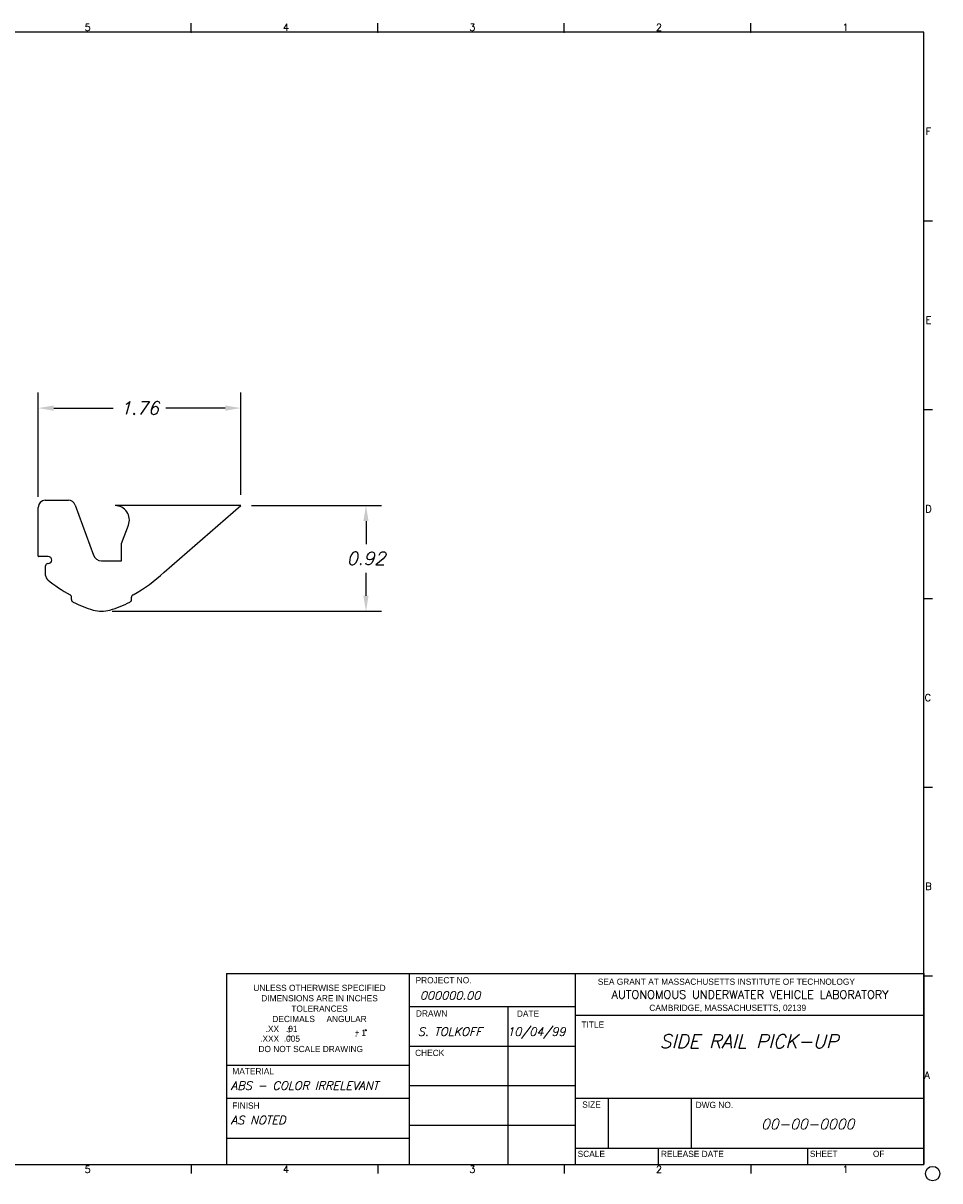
# Model space of a CAD drawing. Extents: x 11.1 to 24.1, y 5.3 to 15.4.
# Tile 2 of 2: x 16.1 to 24.1, y 5.3 to 15.3. Entities that reach past the tile are written whole.
import ezdxf
from ezdxf.enums import TextEntityAlignment as Align

# ---------------------------------------------------------------- set-up
doc = ezdxf.new("R2010")
doc.units = 0
doc.header["$LTSCALE"] = 0.3
doc.header["$MEASUREMENT"] = 0
doc.layers.get('0').update_dxf_attribs({"linetype": 'CONTINUOUS'})
doc.layers.get('DEFPOINTS').update_dxf_attribs({"linetype": 'CONTINUOUS'})
for name, color, linetype in [('DIMEN', 1, 'CONTINUOUS'), ('HULL_INSET', 4, 'CONTINUOUS'), ('TTLBOX', 111, 'CONTINUOUS')]:
    doc.layers.add(name, color=color, linetype=linetype)
doc.styles.add('ENGR', font='Romans', dxfattribs={"oblique": 15})
doc.styles.add('ROMAND', font='Romand', dxfattribs={"height": 0.1})
doc.dimstyles.get("Standard").update_dxf_attribs({"dimtxt": 0.18, "dimasz": 0.18, "dimexe": 0.18, "dimexo": 0.0625, "dimgap": 0.09, "dimtad": 0, "dimtih": 1, "dimtoh": 1, "dimdec": 4, "dimzin": 0, "dimtxsty": 'STANDARD', "dimcen": 0.09, "dimazin": 3, "dimtfac": 1, "dimtdec": 4, "dimtofl": 0, "dimtmove": 0, "dimatfit": 3, "dimtolj": 1, "dimtzin": 0})

# ---------------------------------------------------------------- blocks, each defined once
blk = doc.blocks.new('ABORDDJ')
at = {"layer": 'TTLBOX'}
for p, q in [((-5.0938, 7.875), (-5.0938, 7.9375)), ((-3.7969, 7.875), (-3.7969, 7.9375)), ((-2.5, 7.875), (-2.5, 7.9375)), ((-1.2031, 7.875), (-1.2031, 7.9375)), ((0, 7.875), (-10.1875, 7.875)), ((0, 0), (0, 7.875)), ((0, 6.5625), (0.0625, 6.5625)), ((0, 5.25), (0.0625, 5.25)), ((0, 3.9375), (0.0625, 3.9375)), ((0, 2.625), (0.0625, 2.625)), ((0, 1.3125), (0.0625, 1.3125)), ((-10.1875, 0), (0, 0)), ((-5.0938, 0), (-5.0938, -0.0625)), ((-3.7969, 0), (-3.7969, -0.0625)), ((-2.5, 0), (-2.5, -0.0625)), ((-1.2031, 0), (-1.2031, -0.0625))]:
    blk.add_line(p, q, dxfattribs=at)
blk.add_circle((0.0625, -0.0625), 0.05, dxfattribs=at)
for p in [(-5.0938, 7.875), (-3.7969, 7.875), (-2.5, 7.875), (-1.2031, 7.875), (0, 6.5625), (0, 5.25), (0, 5.25), (0, 3.9375), (0, 3.9375), (0, 2.625), (0, 2.625)]:
    blk.add_point(p, dxfattribs=at)
at = {"layer": 'TTLBOX', "style": 'ROMAND'}
for s, p in [('5', (-5.8146, 7.8831)), ('4', (-4.4352, 7.8831)), ('3', (-3.1383, 7.8831)), ('2', (-1.8415, 7.8831)), ('1', (-0.5446, 7.8831)), ('F', (0.0334, 7.1599)), ('E', (0.0334, 5.8474)), ('D', (0.0334, 4.5349)), ('C', (0.0287, 3.2224)), ('B', (0.0334, 1.9099)), ('A', (0.0239, 0.5974)), ('5', (-5.8146, -0.0581)), ('4', (-4.4352, -0.0581)), ('3', (-3.1383, -0.0581)), ('2', (-1.8415, -0.0581)), ('1', (-0.5446, -0.0581))]:
    blk.add_text(s, height=0.05, dxfattribs=at).set_placement(p, align=Align.CENTER)
blk = doc.blocks.new('EXTRUSION_PROFILE')
at = {"layer": 'HULL_INSET'}
for p, q in [((-1.475, 0.411), (-1.475, 0.833)), ((-1.413, 0.895), (-1.212, 0.895)), ((-1.153, 0.854), (-0.995, 0.418)), ((0.287, 0.849), (-0.807, 0.849)), ((-0.381, 0.271), (0.287, 0.849)), ((-0.75, 0.521), (-0.69, 0.68)), ((-0.75, 0.369), (-0.75, 0.521)), ((-1.395, 0.406), (-1.47, 0.406)), ((-1.387, 0.406), (-1.395, 0.406)), ((-1.41, 0.243), (-1.41, 0.326)), ((-1.387, 0.346), (-1.39, 0.346)), ((-1.357, 0.376), (-1.357, 0.376)), ((-0.924, 0.369), (-0.75, 0.369)), ((-1.185, 0.033), (-1.185, 0.053)), ((-0.664, 0.033), (-0.664, 0.053))]:
    blk.add_line(p, q, dxfattribs=at)
for centre, radius, start, end in [((-1.413, 0.833), 0.0625, 90, 180), ((-1.212, 0.833), 0.0625, 20, 90), ((-0.807, 0.724), 0.125, 339.1383, 90), ((-1.47, 0.411), 0.005, 180, 270), ((-1.387, 0.376), 0.03, 0, 90), ((-0.924, 0.444), 0.075, 200, 270), ((-1.39, 0.326), 0.02, 90, 180), ((-1.387, 0.376), 0.03, 270, 0), ((-1.36, 0.243), 0.05, 180, 230.6231), ((-0.664, 1.091), 1.148, 230.6231, 242.2629), ((-1.184, 1.091), 1.148, 297.7371, 314.39), ((-1.21, 0.053), 0.025, 0, 62.2629), ((-1.16, 0.033), 0.025, 180, 243.7935), ((-0.664, 1.04), 1.148, 243.7935, 253.1507), ((-1.184, 1.04), 1.148, 286.8493, 296.2065), ((-0.689, 0.033), 0.025, 296.2065, 0), ((-0.639, 0.053), 0.025, 117.7371, 180), ((-0.924, 0.181), 0.25, 253.1507, 286.8493)]:
    blk.add_arc(centre, radius, start, end, dxfattribs=at)
blk = doc.blocks.new('*D9')
at = {"color": 0, "linetype": 'BYBLOCK'}
for p, q in [((18.127, 11.142), (19.257, 11.142)), ((19.122, 11.007), (19.122, 10.806)), ((19.122, 10.359), (19.122, 10.559)), ((16.916, 10.224), (19.257, 10.224))]:
    blk.add_line(p, q, dxfattribs=at)
for points in [[(19.099, 11.007), (19.144, 11.007), (19.122, 11.142)], [(19.099, 10.359), (19.144, 10.359), (19.122, 10.224)]]:
    blk.add_solid(points, dxfattribs=at)
at = {"layer": 'DEFPOINTS', "color": 0, "linetype": 'BYBLOCK'}
for p in [(18.034, 11.142), (16.823, 10.224), (19.122, 10.224)]:
    blk.add_point(p, dxfattribs=at)
at = {"color": 0, "linetype": 'BYBLOCK', "insert": (19.122, 10.683), "char_height": 0.1125, "attachment_point": 5, "style": 'ENGR'}
blk.add_mtext('\\A1;0.92', dxfattribs=at)
blk = doc.blocks.new('*D10')
at = {"color": 0, "linetype": 'BYBLOCK'}
for p, q in [((16.272, 11.219), (16.272, 12.125)), ((18.034, 11.235), (18.034, 12.125)), ((16.407, 11.99), (16.924, 11.99)), ((17.899, 11.99), (17.381, 11.99))]:
    blk.add_line(p, q, dxfattribs=at)
for points in [[(16.407, 12.012), (16.407, 11.967), (16.272, 11.99)], [(17.899, 12.012), (17.899, 11.967), (18.034, 11.99)]]:
    blk.add_solid(points, dxfattribs=at)
at = {"layer": 'DEFPOINTS', "color": 0, "linetype": 'BYBLOCK'}
for p in [(16.272, 11.99), (16.272, 11.125), (18.034, 11.142)]:
    blk.add_point(p, dxfattribs=at)
at = {"color": 0, "linetype": 'BYBLOCK', "insert": (17.153, 11.99), "char_height": 0.1125, "attachment_point": 5, "style": 'ENGR'}
blk.add_mtext('\\A1;1.76', dxfattribs=at)

msp = doc.modelspace()

# ---------------------------------------------------------------- linework, layer by layer
at = {"layer": 'TTLBOX'}
for p, q in [((17.909, 7.076), (17.909, 5.414)), ((17.909, 7.076), (23.97, 7.076)), ((19.497, 7.076), (19.497, 5.414)), ((20.94, 7.076), (20.94, 5.414)), ((23.97, 7.076), (23.97, 5.414)), ((19.497, 6.787), (20.94, 6.787)), ((20.356, 6.787), (20.356, 5.414)), ((20.94, 6.712), (23.97, 6.712)), ((19.497, 6.444), (20.94, 6.444)), ((17.909, 6.279), (19.497, 6.279)), ((19.497, 6.101), (20.94, 6.101)), ((17.909, 5.991), (19.497, 5.991)), ((20.94, 5.991), (23.97, 5.991)), ((21.228, 5.991), (21.228, 5.558)), ((21.95, 5.991), (21.95, 5.558)), ((19.497, 5.757), (20.94, 5.757)), ((17.909, 5.645), (19.497, 5.645)), ((20.94, 5.558), (23.97, 5.558)), ((21.661, 5.558), (21.661, 5.414)), ((22.96, 5.558), (22.96, 5.414)), ((17.909, 5.414), (23.97, 5.414))]:
    msp.add_line(p, q, dxfattribs=at)
msp.add_circle((19.12, 6.582), 0.0039, dxfattribs=at)

# ---------------------------------------------------------------- block references
at = {"layer": 'TTLBOX', "xscale": 1.25, "yscale": 1.25, "zscale": 1.25}
msp.add_blockref('ABORDDJ', (23.97, 5.414), dxfattribs=at)
at = {"layer": 'TTLBOX'}
msp.add_blockref('EXTRUSION_PROFILE', (17.747, 10.293), dxfattribs=at)

# ---------------------------------------------------------------- texts
for s, height, p in [('PROJECT NO.', 0.05411, (19.553, 6.99)), ('SEA GRANT AT MASSACHUSETTS INSTITUTE OF TECHNOLOGY', 0.05411, (21.137, 6.977)), ('DRAWN', 0.0541, (19.556, 6.701)), ('CAMBRIDGE, MASSACHUSETTS, 02139', 0.05411, (21.585, 6.75)), ('TITLE', 0.0541, (20.995, 6.604)), ('+', 0.0487, (18.441, 6.575)), ('-', 0.0487, (18.441, 6.549)), ('+', 0.0487, (18.441, 6.506)), ('+', 0.0487, (19.025, 6.538)), ('1', 0.0541, (19.082, 6.533)), ('DO NOT SCALE DRAWING', 0.05411, (18.187, 6.392)), ('.XXX  .005', 0.0541, (18.202, 6.482)), ('-', 0.0487, (18.441, 6.48)), ('-', 0.0487, (19.025, 6.512)), ('CHECK', 0.0541, (19.549, 6.358)), ('MATERIAL', 0.0541, (17.96, 6.199)), ('FINISH', 0.0541, (17.96, 5.9)), ('DWG NO.', 0.0541, (21.988, 5.906)), ('SCALE', 0.0541, (20.962, 5.48)), ('RELEASE DATE', 0.05411, (21.686, 5.48)), ('SHEET', 0.0541, (22.981, 5.481)), ('OF', 0.0541, (23.529, 5.481))]:
    msp.add_text(s, height=height, dxfattribs=at).set_placement(p)
for s, height, p in [('UNLESS OTHERWISE SPECIFIED', 0.05411, (18.718, 6.923)), ('DIMENSIONS ARE IN INCHES', 0.05411, (18.718, 6.833)), ('TOLERANCES', 0.0541, (18.718, 6.743)), ('DATE', 0.0541, (20.53, 6.699)), ('DECIMALS     ANGULAR', 0.05411, (18.718, 6.653)), ('.XX   .01', 0.0541, (18.388, 6.567)), ('SIZE', 0.0541, (21.082, 5.909))]:
    msp.add_text(s, height=height, dxfattribs=at).set_placement(p, align=Align.CENTER)
at = {"layer": 'TTLBOX', "style": 'ENGR', "oblique": 15}
for s, height, p in [('000000.00', 0.0722, (19.59, 6.848)), ('S. TOLKOFF', 0.0722, (19.572, 6.534)), ('10/04/99', 0.0722, (20.349, 6.534)), ('ABS - COLOR IRRELEVANT', 0.07215, (17.947, 6.065)), ('AS NOTED', 0.0722, (17.947, 5.765))]:
    msp.add_text(s, height=height, dxfattribs=at).set_placement(p)
at = {"layer": 'TTLBOX', "style": 'ROMAND'}
msp.add_text('AUTONOMOUS UNDERWATER VEHICLE LABORATORY', height=0.07215, dxfattribs=at).set_placement((22.461, 6.856), align=Align.CENTER)
at = {"layer": 'TTLBOX', "style": 'ENGR', "oblique": 15}
for s, height, p in [('SIDE RAIL PICK-UP', 0.11905, (22.45, 6.426)), ('00-00-0000', 0.0893, (22.962, 5.722))]:
    msp.add_text(s, height=height, dxfattribs=at).set_placement(p, align=Align.CENTER)

# ---------------------------------------------------------------- dimensions: what is measured, and where the dimension line sits
at = {"layer": 'DIMEN'}
dim = msp.add_linear_dim(base=(16.272, 11.99), p1=(18.034, 11.142), p2=(16.272, 11.125), dimstyle='STANDARD', override={"dimscale": 0.75, "dimtxt": 0.15, "dimexo": 0.125, "dimdec": 2, "dimtxsty": 'ENGR'}, dxfattribs=at)
dim.commit()
dim.dimension.update_dxf_attribs({"geometry": '*D10', "text_midpoint": (17.153, 11.99)})
dim = msp.add_linear_dim(base=(19.122, 10.224), p1=(18.034, 11.142), p2=(16.823, 10.224), angle=90, dimstyle='STANDARD', override={"dimscale": 0.75, "dimtxt": 0.15, "dimexo": 0.125, "dimdec": 2, "dimtxsty": 'ENGR'}, dxfattribs=at)
dim.commit()
dim.dimension.update_dxf_attribs({"geometry": '*D9', "text_midpoint": (19.122, 10.683)})

doc.saveas('drawing.dxf')
